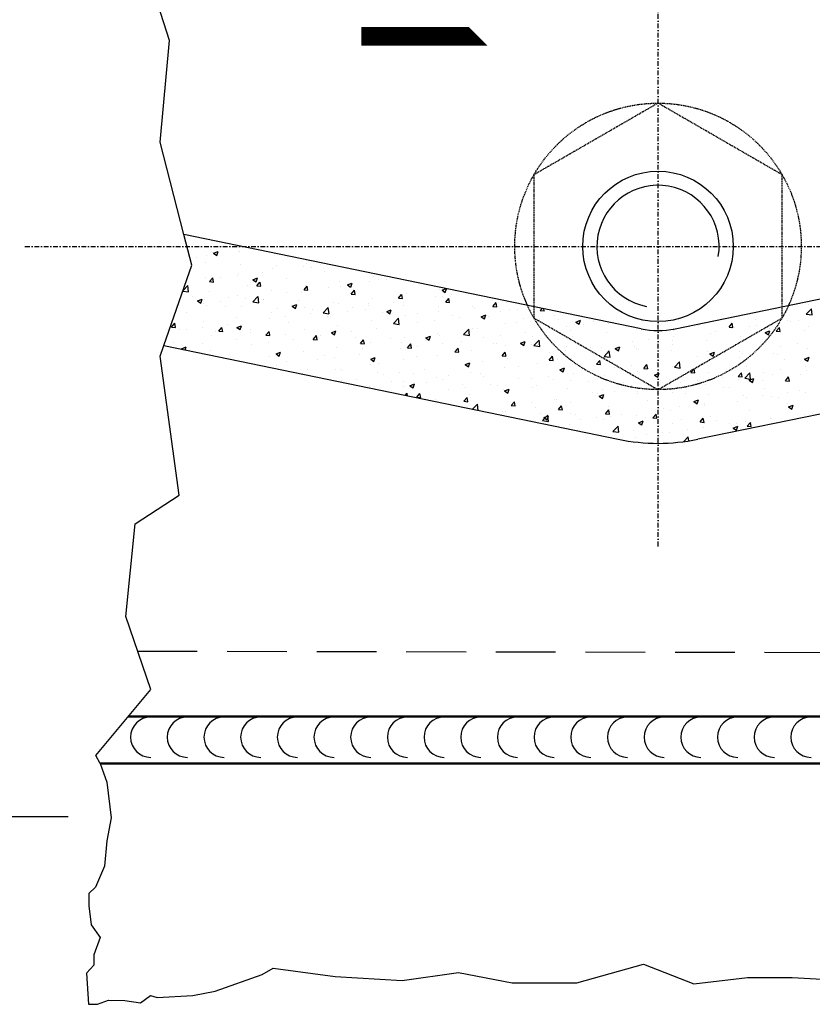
# Model space of a CAD drawing. Header units: millimetres. Extents: x -187295 to -99325, y -133089 to -73689.
# Tile 26 of 34: x -139922 to -135708, y -121855 to -116620. Entities that reach past the tile are written whole.
import ezdxf

# ---------------------------------------------------------------- set-up
doc = ezdxf.new("R2010")
doc.units = ezdxf.units.MM
doc.header["$LTSCALE"] = 50
for name, pattern in [('DASHDOT', [1, 0.5, -0.25, 0, -0.25]), ('HIDDEN', [9.525, 6.35, -3.175]), ('HIDDEN2', [0.1875, 0.125, -0.0625])]:
    doc.linetypes.add(name, pattern=pattern)
doc.layers.add('AM_0', color=7, linetype='Continuous', lineweight=50)
doc.layers.add('KANAť', color=1, linetype='Continuous')
doc.layers.add('KOSMETYKA', color=7, linetype='Continuous')

# ---------------------------------------------------------------- blocks, each defined once
blk = doc.blocks.new('*X514')
at = {"color": 0}
for p, q in [((202.678, 856.52), (202.678, 856.52)), ((202.997, 856.698), (202.997, 856.698)), ((203.069, 856.658), (203.314, 856.752)), ((203.069, 856.658), (203.243, 856.54)), ((203.244, 856.54), (203.315, 856.751)), ((204.386, 856.736), (204.386, 856.736)), ((204.446, 856.744), (204.446, 856.744)), ((205.262, 856.851), (205.262, 856.851)), ((202.175, 856.445), (202.175, 856.445)), ((202.66, 856.158), (202.66, 856.158)), ((204.529, 856.079), (204.529, 856.079)), ((206.397, 856), (206.397, 856)), ((208.018, 856.088), (208.018, 856.088)), ((208.753, 856.051), (208.753, 856.051)), ((204.341, 855.471), (204.341, 855.471)), ((204.404, 855.579), (204.404, 855.579)), ((205.667, 855.645), (205.667, 855.645)), ((206.221, 855.842), (206.221, 855.842)), ((207.877, 855.936), (207.877, 855.936)), ((208.266, 855.921), (208.266, 855.921)), ((208.976, 855.661), (208.976, 855.661)), ((210.134, 855.842), (210.134, 855.842)), ((202.636, 855.355), (202.636, 855.355)), ((202.863, 855.144), (203.031, 855.345)), ((202.863, 855.144), (203.072, 855.126)), ((203.073, 855.126), (203.032, 855.345)), ((203.465, 855.355), (203.465, 855.355)), ((204.894, 854.96), (204.894, 854.96)), ((205.158, 855.248), (205.403, 855.342)), ((205.158, 855.248), (205.332, 855.131)), ((205.333, 855.131), (205.404, 855.342)), ((205.373, 854.925), (205.542, 855.126)), ((205.583, 854.906), (205.543, 855.126)), ((206.935, 855.311), (206.935, 855.311)), ((209.744, 855.147), (209.744, 855.147)), ((210.188, 854.968), (210.433, 855.062)), ((210.188, 854.968), (210.362, 854.851)), ((210.363, 854.85), (210.434, 855.062)), ((211.368, 855.137), (211.368, 855.137)), ((211.562, 855.409), (211.562, 855.409)), ((211.856, 855.243), (211.856, 855.243)), ((212.245, 855.252), (212.245, 855.252)), ((201.443, 854.647), (201.739, 854.601)), ((201.453, 854.675), (201.701, 854.934)), ((201.74, 854.601), (201.701, 854.933)), ((202.853, 854.61), (202.853, 854.61)), ((205.373, 854.925), (205.582, 854.906)), ((206.179, 854.677), (206.179, 854.677)), ((206.956, 854.556), (206.956, 854.556)), ((207.774, 854.542), (207.774, 854.542)), ((207.832, 854.671), (207.832, 854.671)), ((207.884, 854.705), (208.052, 854.906)), ((207.884, 854.705), (208.093, 854.687)), ((207.976, 854.923), (207.976, 854.923)), ((208.093, 854.687), (208.053, 854.906)), ((209.158, 854.846), (209.158, 854.846)), ((209.815, 854.893), (209.815, 854.893)), ((210.394, 854.485), (210.563, 854.686)), ((210.394, 854.485), (210.603, 854.467)), ((210.604, 854.467), (210.563, 854.686)), ((212.904, 854.266), (213.073, 854.467)), ((213.114, 854.247), (213.074, 854.467)), ((213.316, 854.491), (213.316, 854.491)), ((215.084, 854.715), (215.084, 854.715)), ((215.218, 854.688), (215.444, 854.775)), ((215.218, 854.688), (215.392, 854.57)), ((215.393, 854.57), (215.46, 854.771)), ((215.736, 854.452), (215.736, 854.452)), ((201.979, 854.37), (201.979, 854.37)), ((202.217, 854.119), (202.462, 854.214)), ((202.217, 854.119), (202.391, 854.002)), ((202.392, 854.002), (202.463, 854.213)), ((202.544, 853.975), (202.544, 853.975)), ((202.593, 854.19), (202.593, 854.19)), ((202.717, 853.899), (202.717, 853.899)), ((203.42, 854.09), (203.42, 854.09)), ((203.847, 854.291), (203.847, 854.291)), ((204.361, 854.414), (204.361, 854.414)), ((204.746, 854.265), (204.746, 854.265)), ((205.163, 854.07), (205.436, 854.354)), ((205.163, 854.07), (205.475, 854.022)), ((205.475, 854.022), (205.437, 854.354)), ((205.716, 854.212), (205.716, 854.212)), ((205.733, 854.192), (205.733, 854.192)), ((207.247, 853.839), (207.492, 853.933)), ((207.422, 853.722), (207.493, 853.933)), ((207.584, 854.133), (207.584, 854.133)), ((209.452, 854.054), (209.452, 854.054)), ((209.701, 853.982), (209.701, 853.982)), ((211.321, 853.975), (211.321, 853.975)), ((211.519, 854.244), (211.519, 854.244)), ((212.649, 854.046), (212.649, 854.046)), ((212.904, 854.266), (213.114, 854.247)), ((213.189, 853.896), (213.189, 853.896)), ((213.193, 854.018), (213.193, 854.018)), ((214.86, 854.337), (214.86, 854.337)), ((215.234, 854.369), (215.234, 854.369)), ((215.415, 854.046), (215.584, 854.247)), ((215.415, 854.046), (215.624, 854.028)), ((215.625, 854.028), (215.584, 854.247)), ((217.925, 853.826), (218.094, 854.028)), ((218.135, 853.808), (218.095, 854.027)), ((218.656, 854.059), (218.656, 854.059)), ((234.719, 853.927), (234.719, 853.927)), ((201.65, 853.491), (201.65, 853.491)), ((203.691, 853.842), (203.691, 853.842)), ((204.585, 853.82), (204.585, 853.82)), ((206.136, 853.511), (206.136, 853.511)), ((206.454, 853.741), (206.454, 853.741)), ((207.247, 853.839), (207.421, 853.722)), ((207.933, 853.758), (207.933, 853.758)), ((208.237, 853.465), (208.237, 853.465)), ((208.322, 853.663), (208.322, 853.663)), ((208.899, 853.491), (209.171, 853.775)), ((208.899, 853.491), (209.21, 853.442)), ((209.211, 853.442), (209.172, 853.775)), ((210.19, 853.584), (210.19, 853.584)), ((210.448, 853.756), (210.448, 853.756)), ((211.152, 853.668), (211.152, 853.668)), ((211.324, 853.871), (211.324, 853.871)), ((212.059, 853.505), (212.059, 853.505)), ((212.277, 853.559), (212.522, 853.653)), ((212.277, 853.559), (212.451, 853.441)), ((212.452, 853.441), (212.523, 853.653)), ((213.927, 853.426), (213.927, 853.426)), ((215.041, 853.55), (215.041, 853.55)), ((215.058, 853.817), (215.058, 853.817)), ((216.859, 853.812), (216.859, 853.812)), ((216.926, 853.738), (216.926, 853.738)), ((217.307, 853.279), (217.552, 853.373)), ((217.482, 853.161), (217.553, 853.372)), ((217.925, 853.826), (218.134, 853.808)), ((218.351, 853.537), (218.351, 853.537)), ((218.794, 853.659), (218.794, 853.659)), ((219.227, 853.653), (219.227, 853.653)), ((220.436, 853.607), (220.535, 853.725)), ((220.436, 853.607), (220.645, 853.589)), ((220.645, 853.588), (220.624, 853.707)), ((220.663, 853.58), (220.663, 853.58)), ((222.199, 853.38), (222.199, 853.38)), ((232.922, 853.681), (232.922, 853.681)), ((234.582, 853.424), (234.855, 853.708)), ((234.582, 853.424), (234.893, 853.376)), ((234.894, 853.376), (234.855, 853.708)), ((200.838, 852.731), (201.007, 852.932)), ((201.048, 852.713), (201.007, 852.932)), ((202.551, 853.025), (202.551, 853.025)), ((203.825, 852.884), (203.825, 852.884)), ((204.318, 853.249), (204.318, 853.249)), ((206.035, 853.175), (206.035, 853.175)), ((206.912, 853.291), (206.912, 853.291)), ((207.069, 852.967), (207.069, 852.967)), ((209.11, 853.317), (209.11, 853.317)), ((211.476, 853.079), (211.476, 853.079)), ((212.634, 852.911), (212.907, 853.196)), ((212.634, 852.911), (212.945, 852.863)), ((212.946, 852.863), (212.907, 853.195)), ((213.273, 853.326), (213.273, 853.326)), ((213.939, 852.957), (213.939, 852.957)), ((214.815, 853.072), (214.815, 853.072)), ((215.796, 853.347), (215.796, 853.347)), ((216.141, 853.246), (216.141, 853.246)), ((217.307, 853.279), (217.481, 853.161)), ((217.664, 853.268), (217.664, 853.268)), ((218.614, 852.893), (218.614, 852.893)), ((219.172, 852.981), (219.172, 852.981)), ((219.532, 853.189), (219.532, 853.189)), ((220.382, 853.117), (220.382, 853.117)), ((221.213, 853.331), (221.213, 853.331)), ((221.401, 853.11), (221.401, 853.11)), ((222.337, 852.998), (222.582, 853.092)), ((222.337, 852.998), (222.511, 852.881)), ((222.512, 852.881), (222.583, 853.092)), ((222.719, 852.853), (222.719, 852.853)), ((223.269, 853.031), (223.269, 853.031)), ((224.093, 852.913), (224.093, 852.913)), ((230.477, 852.728), (230.646, 852.929)), ((230.687, 852.71), (230.647, 852.929)), ((231.873, 853.106), (231.873, 853.106)), ((233.594, 853.09), (233.594, 853.09)), ((233.741, 853.028), (233.741, 853.028)), ((234.159, 853.1), (234.159, 853.1)), ((200.838, 852.731), (201.047, 852.713)), ((201.283, 852.59), (201.283, 852.59)), ((201.623, 852.594), (201.623, 852.594)), ((202.5, 852.71), (202.5, 852.71)), ((203.151, 852.511), (203.151, 852.511)), ((203.348, 852.512), (203.517, 852.713)), ((203.348, 852.512), (203.558, 852.493)), ((203.558, 852.493), (203.518, 852.713)), ((204.306, 852.71), (204.551, 852.804)), ((204.306, 852.71), (204.48, 852.593)), ((204.481, 852.593), (204.552, 852.804)), ((205.019, 852.433), (205.019, 852.433)), ((205.028, 852.617), (205.028, 852.617)), ((205.859, 852.292), (206.028, 852.493)), ((206.069, 852.274), (206.028, 852.493)), ((206.094, 852.346), (206.094, 852.346)), ((206.888, 852.354), (206.888, 852.354)), ((207.891, 852.593), (207.891, 852.593)), ((209.336, 852.43), (209.581, 852.524)), ((209.336, 852.43), (209.51, 852.313)), ((209.511, 852.312), (209.582, 852.524)), ((209.527, 852.376), (209.527, 852.376)), ((209.659, 852.817), (209.659, 852.817)), ((210.403, 852.491), (210.403, 852.491)), ((211.729, 852.666), (211.729, 852.666)), ((214.999, 852.385), (214.999, 852.385)), ((216.369, 852.332), (216.642, 852.616)), ((216.369, 852.332), (216.681, 852.284)), ((216.681, 852.284), (216.643, 852.616)), ((216.817, 852.647), (216.817, 852.647)), ((217.131, 852.631), (217.131, 852.631)), ((219.632, 852.447), (219.632, 852.447)), ((221.843, 852.738), (221.843, 852.738)), ((222.051, 852.563), (222.051, 852.563)), ((223.954, 852.461), (223.954, 852.461)), ((227.511, 852.621), (227.541, 852.601)), ((227.542, 852.6), (227.551, 852.629)), ((228.874, 852.794), (228.874, 852.794)), ((229.512, 852.389), (229.512, 852.389)), ((229.746, 852.519), (229.746, 852.519)), ((230.477, 852.728), (230.686, 852.71)), ((230.623, 852.635), (230.623, 852.635)), ((230.743, 852.715), (230.743, 852.715)), ((231.553, 852.739), (231.553, 852.739)), ((231.948, 852.809), (231.948, 852.809)), ((232.397, 852.438), (232.642, 852.532)), ((232.397, 852.438), (232.571, 852.32)), ((232.572, 852.32), (232.643, 852.532)), ((232.611, 852.636), (232.611, 852.636)), ((232.88, 852.515), (232.88, 852.515)), ((232.988, 852.509), (233.156, 852.71)), ((232.988, 852.509), (233.197, 852.49)), ((233.198, 852.49), (233.157, 852.71)), ((234.479, 852.557), (234.479, 852.557)), ((234.677, 852.762), (234.677, 852.762)), ((200.946, 851.916), (200.946, 851.916)), ((202.508, 851.86), (202.508, 851.86)), ((202.987, 852.266), (202.987, 852.266)), ((204.276, 852.084), (204.276, 852.084)), ((205.859, 852.292), (206.068, 852.274)), ((205.991, 851.91), (205.991, 851.91)), ((207.317, 852.085), (207.317, 852.085)), ((208.369, 852.072), (208.538, 852.273)), ((208.369, 852.072), (208.578, 852.054)), ((208.579, 852.054), (208.539, 852.273)), ((208.756, 852.275), (208.756, 852.275)), ((210.624, 852.196), (210.624, 852.196)), ((210.88, 851.853), (211.048, 852.054)), ((210.88, 851.853), (211.089, 851.834)), ((211.089, 851.834), (211.049, 852.054)), ((211.434, 851.914), (211.434, 851.914)), ((212.493, 852.117), (212.493, 852.117)), ((213.048, 851.93), (213.048, 851.93)), ((213.231, 852.16), (213.231, 852.16)), ((213.39, 851.633), (213.559, 851.834)), ((213.6, 851.615), (213.559, 851.834)), ((214.361, 852.038), (214.361, 852.038)), ((214.366, 852.15), (214.611, 852.244)), ((214.366, 852.15), (214.54, 852.032)), ((214.541, 852.032), (214.612, 852.244)), ((215.089, 852.28), (215.089, 852.28)), ((215.22, 851.866), (215.22, 851.866)), ((216.23, 851.959), (216.23, 851.959)), ((217.431, 852.157), (217.431, 852.157)), ((217.969, 851.862), (217.969, 851.862)), ((218.098, 851.88), (218.098, 851.88)), ((218.307, 852.272), (218.307, 852.272)), ((219.396, 851.869), (219.641, 851.963)), ((219.396, 851.869), (219.57, 851.752)), ((219.571, 851.752), (219.642, 851.963)), ((219.966, 851.801), (219.966, 851.801)), ((220.01, 852.212), (220.01, 852.212)), ((220.105, 851.753), (220.377, 852.037)), ((220.339, 851.952), (220.339, 851.952)), ((220.417, 851.704), (220.378, 852.037)), ((222.157, 852.215), (222.157, 852.215)), ((225.334, 851.938), (225.334, 851.938)), ((226.21, 852.054), (226.21, 852.054)), ((227.47, 852.039), (227.47, 852.039)), ((227.536, 852.228), (227.536, 852.228)), ((229.294, 852.029), (229.294, 852.029)), ((231.062, 852.253), (231.062, 852.253)), ((234.114, 851.835), (234.114, 851.835)), ((201.366, 851.581), (201.611, 851.676)), ((201.366, 851.581), (201.429, 851.539)), ((201.557, 851.512), (201.611, 851.675)), ((202.904, 851.504), (202.904, 851.504)), ((205.115, 851.795), (205.115, 851.795)), ((206.396, 851.301), (206.641, 851.395)), ((206.396, 851.301), (206.57, 851.184)), ((206.57, 851.184), (206.641, 851.395)), ((207.848, 851.428), (207.848, 851.428)), ((209.616, 851.652), (209.616, 851.652)), ((210.808, 851.285), (210.808, 851.285)), ((211.007, 851.579), (211.007, 851.579)), ((213.018, 851.576), (213.018, 851.576)), ((213.39, 851.633), (213.599, 851.615)), ((213.895, 851.691), (213.895, 851.691)), ((215.9, 851.413), (216.069, 851.615)), ((215.9, 851.413), (216.11, 851.395)), ((215.928, 851.512), (215.928, 851.512)), ((216.11, 851.395), (216.07, 851.614)), ((216.774, 851.482), (216.774, 851.482)), ((218.411, 851.194), (218.58, 851.395)), ((218.571, 851.728), (218.571, 851.728)), ((218.621, 851.175), (218.58, 851.395)), ((220.105, 851.753), (220.416, 851.705)), ((220.922, 851.357), (220.922, 851.357)), ((221.798, 851.473), (221.798, 851.473)), ((221.835, 851.722), (221.835, 851.722)), ((223.124, 851.647), (223.124, 851.647)), ((223.388, 851.338), (223.388, 851.338)), ((223.703, 851.643), (223.703, 851.643)), ((223.84, 851.173), (224.113, 851.458)), ((223.911, 851.296), (223.911, 851.296)), ((224.152, 851.125), (224.113, 851.457)), ((224.426, 851.589), (224.671, 851.683)), ((224.426, 851.589), (224.6, 851.472)), ((224.601, 851.471), (224.672, 851.683)), ((225.429, 851.688), (225.429, 851.688)), ((225.572, 851.564), (225.572, 851.564)), ((225.679, 851.52), (225.679, 851.52)), ((227.44, 851.485), (227.44, 851.485)), ((227.497, 851.783), (227.497, 851.783)), ((229.308, 851.406), (229.308, 851.406)), ((229.456, 851.309), (229.701, 851.403)), ((229.456, 851.309), (229.63, 851.191)), ((229.631, 851.191), (229.702, 851.403)), ((231.027, 851.429), (231.027, 851.429)), ((231.177, 851.327), (231.177, 851.327)), ((232.837, 851.35), (232.837, 851.35)), ((233.238, 851.72), (233.238, 851.72)), ((234.634, 851.597), (234.634, 851.597)), ((206.051, 851.181), (206.051, 851.181)), ((206.925, 850.879), (206.925, 850.879)), ((208.606, 850.995), (208.606, 850.995)), ((208.966, 851.229), (208.966, 851.229)), ((209.482, 851.111), (209.482, 851.111)), ((211.426, 851.021), (211.671, 851.115)), ((211.426, 851.021), (211.6, 850.903)), ((211.6, 850.903), (211.671, 851.115)), ((211.846, 850.811), (211.846, 850.811)), ((213.188, 850.995), (213.188, 850.995)), ((213.887, 851.161), (213.887, 851.161)), ((214.956, 851.219), (214.956, 851.219)), ((216.455, 850.741), (216.701, 850.835)), ((216.51, 850.777), (216.51, 850.777)), ((216.63, 850.623), (216.701, 850.834)), ((217.386, 850.892), (217.386, 850.892)), ((218.411, 851.194), (218.62, 851.176)), ((218.712, 851.066), (218.712, 851.066)), ((220.296, 850.787), (220.296, 850.787)), ((220.921, 850.974), (221.09, 851.175)), ((220.921, 850.974), (221.13, 850.956)), ((221.131, 850.956), (221.091, 851.175)), ((221.347, 850.988), (221.347, 850.988)), ((222.114, 851.05), (222.114, 851.05)), ((223.432, 850.755), (223.6, 850.956)), ((223.432, 850.755), (223.641, 850.736)), ((223.642, 850.736), (223.601, 850.955)), ((223.84, 851.173), (224.151, 851.125)), ((226.615, 850.848), (226.615, 850.848)), ((227.576, 850.594), (227.848, 850.878)), ((227.887, 850.546), (227.849, 850.878)), ((228.826, 851.139), (228.826, 851.139)), ((229.252, 850.864), (229.252, 850.864)), ((229.702, 851.254), (229.702, 851.254)), ((231.019, 851.088), (231.019, 851.088)), ((233.045, 851.248), (233.045, 851.248)), ((233.449, 851.001), (233.449, 851.001)), ((234.486, 851.028), (234.731, 851.123)), ((234.486, 851.028), (234.66, 850.911)), ((234.661, 850.911), (234.732, 851.122)), ((206.206, 850.565), (206.206, 850.565)), ((206.396, 850.704), (206.396, 850.704)), ((207.806, 850.262), (207.806, 850.262)), ((208.075, 850.486), (208.075, 850.486)), ((209.573, 850.486), (209.573, 850.486)), ((209.805, 850.461), (209.805, 850.461)), ((209.943, 850.407), (209.943, 850.407)), ((211.391, 850.749), (211.391, 850.749)), ((211.811, 850.328), (211.811, 850.328)), ((212.974, 850.311), (212.974, 850.311)), ((213.68, 850.249), (213.68, 850.249)), ((214.299, 850.486), (214.299, 850.486)), ((216.455, 850.741), (216.63, 850.623)), ((216.732, 850.317), (216.732, 850.317)), ((217.265, 850.287), (217.265, 850.287)), ((218.529, 850.563), (218.529, 850.563)), ((219.306, 850.637), (219.306, 850.637)), ((221.485, 850.46), (221.73, 850.554)), ((221.485, 850.46), (221.66, 850.343)), ((221.66, 850.343), (221.731, 850.554)), ((222.203, 850.267), (222.203, 850.267)), ((224.413, 850.558), (224.413, 850.558)), ((225.29, 850.673), (225.29, 850.673)), ((225.637, 850.355), (225.637, 850.355)), ((225.942, 850.535), (226.111, 850.736)), ((225.942, 850.535), (226.151, 850.517)), ((226.152, 850.516), (226.111, 850.736)), ((226.515, 850.18), (226.76, 850.274)), ((226.69, 850.062), (226.761, 850.274)), ((227.454, 850.617), (227.454, 850.617)), ((227.576, 850.594), (227.887, 850.546)), ((228.452, 850.315), (228.621, 850.516)), ((228.452, 850.315), (228.662, 850.297)), ((228.662, 850.297), (228.622, 850.516)), ((229.367, 850.301), (229.367, 850.301)), ((230.963, 850.096), (231.132, 850.297)), ((231.173, 850.077), (231.132, 850.297)), ((231.311, 850.015), (231.583, 850.299)), ((231.408, 850.651), (231.408, 850.651)), ((231.623, 849.966), (231.584, 850.299)), ((232.317, 850.339), (232.317, 850.339)), ((233.193, 850.455), (233.193, 850.455)), ((234.288, 850.233), (234.288, 850.233)), ((234.519, 850.629), (234.519, 850.629)), ((234.592, 850.432), (234.592, 850.432)), ((208.812, 850.016), (208.812, 850.016)), ((209.887, 849.905), (209.887, 849.905)), ((210.681, 849.937), (210.681, 849.937)), ((212.098, 850.196), (212.098, 850.196)), ((212.549, 849.858), (212.549, 849.858)), ((213.146, 849.83), (213.146, 849.83)), ((214.418, 849.779), (214.418, 849.779)), ((214.914, 850.054), (214.914, 850.054)), ((215.224, 849.936), (215.224, 849.936)), ((215.548, 850.17), (215.548, 850.17)), ((217.416, 850.091), (217.416, 850.091)), ((219.285, 850.013), (219.285, 850.013)), ((220.001, 849.977), (220.001, 849.977)), ((220.877, 850.092), (220.877, 850.092)), ((221.153, 849.934), (221.153, 849.934)), ((222.072, 849.884), (222.072, 849.884)), ((223.022, 849.855), (223.022, 849.855)), ((223.869, 850.131), (223.869, 850.131)), ((224.89, 849.776), (224.89, 849.776)), ((226.515, 850.18), (226.689, 850.062)), ((227.326, 849.95), (227.326, 849.95)), ((227.905, 849.758), (227.905, 849.758)), ((228.781, 849.874), (228.781, 849.874)), ((230.107, 850.048), (230.107, 850.048)), ((230.963, 850.096), (231.172, 850.077)), ((230.977, 849.923), (230.977, 849.923)), ((231.311, 850.015), (231.622, 849.967)), ((231.545, 849.9), (231.79, 849.994)), ((231.545, 849.9), (231.719, 849.782)), ((231.72, 849.782), (231.791, 849.994)), ((232.247, 849.883), (232.247, 849.883)), ((232.795, 850.185), (232.795, 850.185)), ((233.473, 849.876), (233.642, 850.077)), ((233.473, 849.876), (233.683, 849.858)), ((233.683, 849.858), (233.643, 850.077)), ((211.349, 849.584), (211.349, 849.584)), ((213.182, 849.586), (213.182, 849.586)), ((213.266, 849.098), (213.371, 849.207)), ((213.387, 849.073), (213.371, 849.207)), ((213.515, 849.612), (213.76, 849.706)), ((213.515, 849.612), (213.689, 849.494)), ((213.689, 849.494), (213.76, 849.706)), ((213.876, 849), (214.044, 849.201)), ((214.086, 848.982), (214.045, 849.201)), ((215.589, 849.396), (215.589, 849.396)), ((216.286, 849.7), (216.286, 849.7)), ((216.465, 849.511), (216.465, 849.511)), ((217.791, 849.686), (217.791, 849.686)), ((218.154, 849.621), (218.154, 849.621)), ((218.486, 849.398), (218.486, 849.398)), ((218.545, 849.331), (218.79, 849.425)), ((218.545, 849.331), (218.719, 849.214)), ((218.719, 849.214), (218.79, 849.425)), ((220.023, 849.542), (220.023, 849.542)), ((220.254, 849.622), (220.254, 849.622)), ((221.891, 849.463), (221.891, 849.463)), ((223.244, 849.25), (223.244, 849.25)), ((223.76, 849.385), (223.76, 849.385)), ((224.369, 849.293), (224.369, 849.293)), ((225.285, 849.6), (225.285, 849.6)), ((225.594, 849.19), (225.594, 849.19)), ((225.628, 849.306), (225.628, 849.306)), ((225.694, 849.467), (225.694, 849.467)), ((226.758, 849.697), (226.758, 849.697)), ((227.412, 849.452), (227.412, 849.452)), ((227.496, 849.227), (227.496, 849.227)), ((228.627, 849.618), (228.627, 849.618)), ((229.209, 849.699), (229.209, 849.699)), ((230.206, 849.532), (230.206, 849.532)), ((230.495, 849.539), (230.495, 849.539)), ((232.363, 849.46), (232.363, 849.46)), ((233.598, 849.249), (233.598, 849.249)), ((234.232, 849.381), (234.232, 849.381)), ((234.549, 849.267), (234.549, 849.267)), ((213.379, 849.105), (213.379, 849.105)), ((213.876, 849), (214.085, 848.982)), ((214.871, 848.889), (214.871, 848.889)), ((216.386, 848.781), (216.555, 848.982)), ((216.386, 848.781), (216.595, 848.762)), ((216.596, 848.762), (216.555, 848.982)), ((216.689, 849.152), (216.689, 849.152)), ((218.896, 848.561), (219.065, 848.762)), ((219.106, 848.543), (219.066, 848.762)), ((219.957, 848.712), (219.957, 848.712)), ((221.203, 848.899), (221.203, 848.899)), ((221.282, 848.886), (221.282, 848.886)), ((222.029, 848.719), (222.029, 848.719)), ((223.493, 849.177), (223.493, 849.177)), ((223.575, 849.051), (223.82, 849.145)), ((223.575, 849.051), (223.749, 848.934)), ((223.749, 848.933), (223.82, 849.145)), ((223.826, 848.966), (223.826, 848.966)), ((226.123, 848.832), (226.123, 848.832)), ((228.165, 849.182), (228.165, 849.182)), ((228.605, 848.771), (228.85, 848.865)), ((228.605, 848.771), (228.779, 848.653)), ((228.779, 848.653), (228.85, 848.865)), ((229.186, 848.668), (229.186, 848.668)), ((229.365, 849.148), (229.365, 849.148)), ((230.934, 848.758), (230.934, 848.758)), ((231.233, 849.069), (231.233, 849.069)), ((231.396, 848.959), (231.396, 848.959)), ((232.272, 849.074), (232.272, 849.074)), ((232.752, 849.02), (232.752, 849.02)), ((233.101, 848.99), (233.101, 848.99)), ((216.848, 848.359), (217.106, 848.628)), ((217.145, 848.298), (217.107, 848.627)), ((218.443, 848.233), (218.443, 848.233)), ((218.588, 848.233), (218.588, 848.233)), ((218.896, 848.561), (219.106, 848.543)), ((219.08, 848.597), (219.08, 848.597)), ((219.161, 848.549), (219.161, 848.549)), ((220.211, 848.457), (220.211, 848.457)), ((220.457, 848.155), (220.457, 848.155)), ((221.407, 848.342), (221.576, 848.543)), ((221.407, 848.342), (221.616, 848.323)), ((221.617, 848.323), (221.576, 848.542)), ((223.917, 848.122), (224.086, 848.323)), ((224.082, 848.481), (224.082, 848.481)), ((224.127, 848.103), (224.087, 848.323)), ((226.984, 848.378), (226.984, 848.378)), ((227.369, 848.287), (227.369, 848.287)), ((227.86, 848.493), (227.86, 848.493)), ((229.166, 848.534), (229.166, 848.534)), ((231.542, 848.307), (231.542, 848.307)), ((233.584, 848.658), (233.584, 848.658)), ((233.634, 848.49), (233.88, 848.585)), ((233.634, 848.49), (233.809, 848.373)), ((233.809, 848.373), (233.88, 848.584)), ((234.888, 848.159), (234.888, 848.159)), ((220, 847.78), (220, 847.78)), ((220.569, 847.764), (220.841, 848.048)), ((220.569, 847.764), (220.88, 847.716)), ((220.634, 847.922), (220.879, 848.016)), ((220.634, 847.922), (220.808, 847.805)), ((220.809, 847.805), (220.88, 848.016)), ((220.881, 847.716), (220.842, 848.048)), ((222.041, 848.131), (222.041, 848.131)), ((222.325, 848.076), (222.325, 848.076)), ((222.572, 847.797), (222.572, 847.797)), ((223.448, 847.912), (223.448, 847.912)), ((223.784, 847.801), (223.784, 847.801)), ((223.917, 848.122), (224.127, 848.104)), ((224.194, 847.997), (224.194, 847.997)), ((224.774, 848.087), (224.774, 848.087)), ((225.552, 848.025), (225.552, 848.025)), ((225.664, 847.642), (225.909, 847.736)), ((225.664, 847.642), (225.838, 847.524)), ((225.839, 847.524), (225.909, 847.736)), ((226.062, 847.918), (226.062, 847.918)), ((226.428, 847.902), (226.596, 848.103)), ((226.428, 847.902), (226.637, 847.884)), ((226.638, 847.884), (226.597, 848.103)), ((227.93, 847.839), (227.93, 847.839)), ((228.938, 847.683), (229.107, 847.884)), ((228.938, 847.683), (229.147, 847.664)), ((229.148, 847.664), (229.108, 847.884)), ((229.501, 847.957), (229.501, 847.957)), ((229.799, 847.76), (229.799, 847.76)), ((231.352, 847.694), (231.352, 847.694)), ((231.449, 847.463), (231.617, 847.664)), ((231.658, 847.444), (231.618, 847.664)), ((231.667, 847.681), (231.667, 847.681)), ((232.677, 847.868), (232.677, 847.868)), ((232.71, 847.855), (232.71, 847.855)), ((234.507, 848.101), (234.507, 848.101)), ((221.987, 847.554), (221.987, 847.554)), ((224.304, 847.185), (224.577, 847.469)), ((224.304, 847.185), (224.615, 847.136)), ((224.616, 847.136), (224.577, 847.469)), ((225.419, 847.256), (225.419, 847.256)), ((226.94, 847.113), (226.94, 847.113)), ((227.327, 847.122), (227.327, 847.122)), ((227.46, 847.607), (227.46, 847.607)), ((228.265, 847.287), (228.265, 847.287)), ((229.124, 847.368), (229.124, 847.368)), ((230.476, 847.578), (230.476, 847.578)), ((230.694, 847.362), (230.939, 847.456)), ((230.694, 847.362), (230.868, 847.244)), ((230.868, 847.244), (230.939, 847.455)), ((230.892, 847.593), (230.892, 847.593)), ((231.449, 847.463), (231.658, 847.445)), ((225.509, 846.86), (225.509, 846.86)), ((226.063, 846.997), (226.063, 846.997)), ((228.07, 846.637), (228.312, 846.89)), ((228.338, 846.676), (228.313, 846.889))]:
    blk.add_line(p, q, dxfattribs=at)

msp = doc.modelspace()

# ---------------------------------------------------------------- linework, layer by layer
at = {"color": 7, "linetype": 'HIDDEN'}
msp.add_line((-139295.55, -119977.207), (-126469.836, -119999.74), dxfattribs=at)
at = {"layer": 'AM_0'}
for p, q in [((-139345.367, -120324.949), (-136272.413, -120324.949)), ((-136442.413, -120324.949), (-136194.651, -120324.949)), ((-136194.651, -120324.949), (-126412.331, -120324.949)), ((-139494.607, -120574.949), (-126263.092, -120574.949))]:
    msp.add_line(p, q, dxfattribs=at)
at = {"layer": 'KANAť', "color": 3}
msp.add_line((-142105.203, -120856.534), (-139665.203, -120856.534), dxfattribs=at)
for centre in [(-139225.195, -120434.438), (-139030.195, -120434.438), (-138835.195, -120434.438), (-138640.195, -120434.438), (-138445.195, -120434.438), (-138250.195, -120434.438), (-138055.195, -120434.438), (-137860.195, -120434.438), (-137665.195, -120434.438), (-137470.195, -120434.438), (-137275.195, -120434.438), (-137080.195, -120434.438), (-136885.195, -120434.438), (-136690.195, -120434.438), (-136495.195, -120434.438), (-136300.195, -120434.438), (-136105.195, -120434.438), (-135910.195, -120434.438), (-135715.195, -120434.438)]:
    msp.add_arc(centre, 107.48, 90, 270, dxfattribs=at)
at = {"layer": 'KOSMETYKA', "color": 3, "linetype": 'DASHDOT'}
for p, q in [((-136528.65, -119419.89), (-136528.65, -115970.229)), ((-139894.038, -117824.949), (-125485.211, -117824.949))]:
    msp.add_line(p, q, dxfattribs=at)
at = {"layer": 'KOSMETYKA', "color": 2}
for p, q in [((-136438.324, -118262.983), (-129340.152, -116799.278)), ((-129218.977, -117386.914), (-136317.148, -118850.619)), ((-136618.977, -118262.983), (-139048.814, -117761.929)), ((-139155.83, -118352.485), (-136740.152, -118850.619))]:
    msp.add_line(p, q, dxfattribs=at)
at = {"layer": 'KOSMETYKA', "color": 1}
msp.add_line((-136442.413, -120324.949), (-136194.651, -120324.949), dxfattribs=at)
at = {"layer": 'KOSMETYKA', "color": 7, "linetype": 'Continuous'}
for points in [[(-139048.814, -117761.929), (-139175.435, -117271.001), (-139125.026, -116730.61), (-139219.302, -116436.713), (-138954.452, -115801.516), (-139023.874, -115324.949)], [(-139494.607, -120574.949), (-139518.184, -120532.312), (-139225.843, -120181.531), (-139358.452, -119792.828), (-139308.043, -119299.84), (-139074.618, -119148.151), (-139175.435, -118408.668), (-139175.435, -118408.668), (-139155.83, -118352.485)]]:
    msp.add_lwpolyline(points, dxfattribs=at)
at = {"layer": 'KOSMETYKA'}
msp.add_lwpolyline([(-138106.416, -116707.694, 100, 100, 0), (-137484.665, -116707.694, 0, 0, 0), (-136878.458, -117311.86, 0, 0, 0)], format="xyseb", dxfattribs=at)
at = {"layer": 'KOSMETYKA', "color": 6, "linetype": 'HIDDEN2'}
msp.add_lwpolyline([(-136528.65, -117063.439), (-137188.137, -117444.194), (-137188.137, -118205.704), (-136528.65, -118586.459), (-135869.163, -118205.704), (-135869.163, -117444.194)], close=True, dxfattribs=at)
at = {"layer": 'KOSMETYKA', "color": 2, "linetype": 'Continuous'}
msp.add_lwpolyline([(-139155.83, -118352.485), (-139006.713, -117925.159), (-139048.814, -117761.929)], dxfattribs=at)
at = {"layer": 'KOSMETYKA'}
msp.add_lwpolyline([(-139494.607, -120574.949), (-139459.586, -120673.745), (-139435.864, -120863.364), (-139459.586, -120986.059), (-139471.448, -121119.909), (-139518.893, -121231.45), (-139554.477, -121264.912), (-139554.477, -121331.837), (-139542.616, -121432.224), (-139495.17, -121499.148), (-139527.334, -121591.566), (-139527.334, -121647.337), (-139567.413, -121689.83), (-139556.763, -121854.986), (-139509.317, -121854.986), (-139450.01, -121832.678), (-139363.607, -121835.332), (-139280.577, -121846.486), (-139226.378, -121808.272), (-139190.794, -121819.426), (-139001.012, -121808.272), (-138882.398, -121785.964), (-138633.309, -121696.731), (-138574.002, -121663.268), (-138244.699, -121706.766), (-137888.858, -121729.074), (-137589.508, -121685.577), (-137304.835, -121741.347), (-136960.855, -121741.347), (-136605.013, -121640.96), (-136337.568, -121746.158), (-136052.895, -121712.696), (-135815.667, -121712.696), (-135400.519, -121735.004)], dxfattribs=at)
at = {"layer": 'KOSMETYKA', "color": 6, "linetype": 'HIDDEN2'}
msp.add_circle((-136528.65, -117824.949), 761.51, dxfattribs=at)
at = {"layer": 'KOSMETYKA', "color": 6}
msp.add_circle((-136528.65, -117824.949), 400, dxfattribs=at)
at = {"layer": 'KOSMETYKA'}
msp.add_arc((-136528.65, -117824.949), 325, 350.532794, 259.058089, dxfattribs=at)
at = {"layer": 'KOSMETYKA', "color": 2}
for radius in [447.25, 1047.25]:
    msp.add_arc((-136528.65, -117824.949), radius, 258.348428, 281.651572, dxfattribs=at)

# ---------------------------------------------------------------- block references
at = {"layer": 'KOSMETYKA', "color": 2, "xscale": 100, "yscale": 100, "zscale": 100}
msp.add_blockref('*X514', (-159198.849, -203526.938), dxfattribs=at)

doc.saveas('drawing.dxf')
